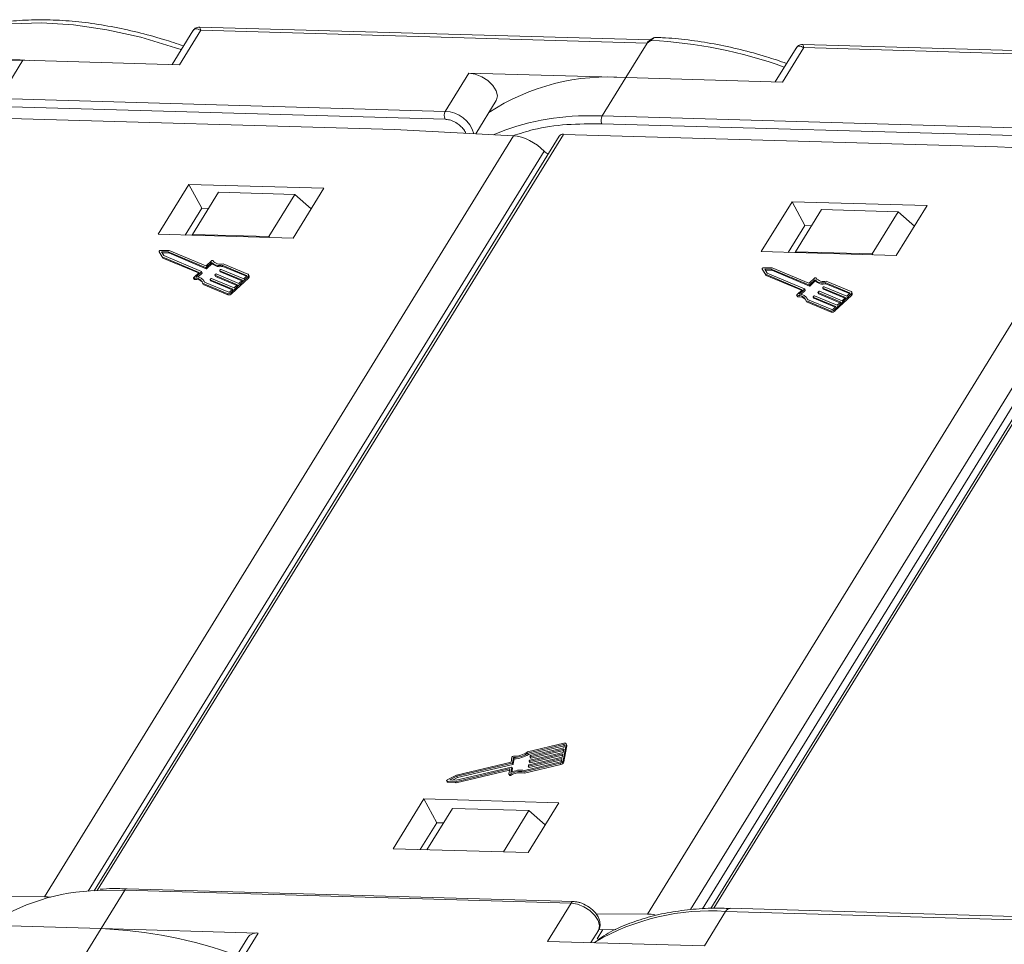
# Model space of a CAD drawing. Header units: millimetres. Extents: x 3059 to 4529, y 344 to 1377.
# Tile 32 of 42: x 3991 to 4054, y 1257 to 1316. Entities that reach past the tile are written whole.
import ezdxf

# ---------------------------------------------------------------- set-up
doc = ezdxf.new("R2010")
doc.units = ezdxf.units.MM

msp = doc.modelspace()

# ---------------------------------------------------------------- linework, layer by layer
at = {"color": 7, "linetype": 'Continuous', "lineweight": 15}
for p, q in [((4031.458, 1314.69), (4002.857, 1315.512)), ((4002.435, 1315.278), (4001.11, 1313.129)), ((4001.583, 1313.115), (4002.933, 1315.305)), ((4002.933, 1315.305), (4031.253, 1314.491)), ((4031.253, 1314.491), (4029.904, 1312.301)), ((4031.492, 1314.657), (4031.253, 1314.491)), ((4040.712, 1314.177), (4039.387, 1312.029)), ((4039.86, 1312.015), (4041.21, 1314.204)), ((4069.735, 1313.589), (4041.134, 1314.412)), ((4041.21, 1314.204), (4069.53, 1313.39)), ((3990.127, 1310.969), (3991.627, 1313.402)), ((3991.627, 1313.402), (4001.583, 1313.115)), ((4019.947, 1312.588), (4018.447, 1310.155)), ((4029.904, 1312.301), (4019.947, 1312.588)), ((4028.404, 1309.869), (4029.904, 1312.301)), ((4029.904, 1312.301), (4039.86, 1312.015)), ((3990.113, 1310.474), (4018.433, 1309.66)), ((4018.447, 1310.155), (3990.127, 1310.969)), ((4020.379, 1308.734), (4021.681, 1310.847)), ((3987.669, 1309.802), (4015.223, 1309.01)), ((4028.404, 1309.869), (4027.698, 1309.878)), ((4056.724, 1309.055), (4028.404, 1309.869)), ((4028.39, 1309.374), (4056.71, 1308.56)), ((4022.771, 1308.606), (3993.005, 1260.321)), ((4025.686, 1308.593), (3996.16, 1260.696)), ((3996.36, 1260.708), (4025.946, 1308.701)), ((4015.223, 1309.01), (4022.771, 1308.606)), ((4025.946, 1308.701), (4053.5, 1307.909)), ((4053.5, 1307.909), (4061.047, 1307.506)), ((3995.778, 1260.666), (4024.727, 1307.627)), ((4061.047, 1307.506), (4031.282, 1259.221)), ((4064.82, 1307.468), (4035.297, 1259.576)), ((4035.496, 1259.587), (4065.08, 1307.576)), ((4034.016, 1259.502), (4063.004, 1306.526)), ((4063.569, 1306.257), (4034.774, 1259.546)), ((4002.177, 1305.523), (4000.228, 1302.36)), ((4010.747, 1305.276), (4002.177, 1305.523)), ((4002.177, 1305.523), (4002.992, 1304.014)), ((4004.05, 1305.023), (4002.4, 1302.347)), ((4008.906, 1304.883), (4004.05, 1305.023)), ((4007.256, 1302.208), (4008.906, 1304.883)), ((4008.797, 1302.114), (4010.747, 1305.276)), ((4008.906, 1304.883), (4009.943, 1303.973)), ((4040.454, 1304.422), (4038.505, 1301.26)), ((4049.024, 1304.176), (4040.454, 1304.422)), ((4040.454, 1304.422), (4041.269, 1302.913)), ((4047.074, 1301.013), (4049.024, 1304.176)), ((4002.992, 1304.014), (4001.942, 1302.311)), ((4003.42, 1304.001), (4002.992, 1304.014)), ((4042.327, 1303.923), (4040.677, 1301.247)), ((4047.183, 1303.783), (4042.327, 1303.923)), ((4045.533, 1301.107), (4047.183, 1303.783)), ((4047.183, 1303.783), (4048.22, 1302.872)), ((4041.269, 1302.913), (4040.219, 1301.211)), ((4041.697, 1302.901), (4041.269, 1302.913)), ((4000.228, 1302.36), (4008.797, 1302.114)), ((4002.4, 1302.347), (4002.396, 1302.298)), ((4007.256, 1302.208), (4002.4, 1302.347)), ((4007.315, 1302.156), (4007.256, 1302.208)), ((4000.286, 1301.255), (4000.327, 1301.179)), ((4000.287, 1301.254), (4000.489, 1300.926)), ((4000.328, 1301.178), (4000.287, 1301.254)), ((4000.327, 1301.179), (4000.328, 1301.178)), ((4000.328, 1301.178), (4000.53, 1300.851)), ((4000.925, 1301.338), (4000.367, 1301.33)), ((4000.854, 1301.249), (4000.444, 1301.243)), ((4000.444, 1301.243), (4000.592, 1301.002)), ((4000.49, 1301.167), (4000.894, 1301.173)), ((4003.236, 1300.247), (4000.854, 1301.249)), ((4000.894, 1301.173), (4000.854, 1301.249)), ((4000.894, 1301.173), (4003.277, 1300.171)), ((4003.244, 1300.362), (4000.925, 1301.338)), ((4038.505, 1301.26), (4047.074, 1301.013)), ((4040.677, 1301.247), (4040.673, 1301.198)), ((4045.533, 1301.107), (4040.677, 1301.247)), ((4045.591, 1301.056), (4045.533, 1301.107)), ((4000.489, 1300.926), (4002.829, 1299.942)), ((4000.53, 1300.851), (4000.489, 1300.926)), ((4000.53, 1300.851), (4002.786, 1299.902)), ((4000.592, 1301.002), (4002.975, 1300)), ((4003.615, 1300.577), (4003.278, 1300.259)), ((4003.601, 1300.672), (4003.286, 1300.375)), ((4003.319, 1300.183), (4003.656, 1300.502)), ((4003.656, 1300.502), (4003.615, 1300.577)), ((4003.703, 1300.676), (4003.697, 1300.686)), ((4003.697, 1300.686), (4003.703, 1300.676)), ((4005.835, 1299.749), (4004.291, 1300.398)), ((4004.332, 1300.322), (4004.291, 1300.398)), ((4005.922, 1299.831), (4004.354, 1300.491)), ((4002.829, 1299.942), (4002.491, 1299.624)), ((4002.973, 1299.971), (4002.636, 1299.653)), ((4002.747, 1299.643), (4003.014, 1299.895)), ((4003.014, 1299.895), (4002.973, 1299.971)), ((4003.022, 1299.919), (4002.981, 1299.994)), ((4003.277, 1300.171), (4003.236, 1300.247)), ((4003.319, 1300.183), (4003.278, 1300.259)), ((4003.833, 1299.788), (4003.877, 1299.829)), ((4003.918, 1299.841), (4005.352, 1299.238)), ((4004.13, 1300.052), (4004.17, 1299.977)), ((4005.57, 1299.444), (4004.136, 1300.047)), ((4004.177, 1299.971), (4004.136, 1300.047)), ((4004.138, 1300.076), (4004.182, 1300.117)), ((4004.177, 1299.971), (4005.527, 1299.403)), ((4004.223, 1300.129), (4005.657, 1299.526)), ((4004.332, 1300.322), (4005.832, 1299.692)), ((4006.001, 1299.723), (4005.96, 1299.798)), ((4038.563, 1300.155), (4038.604, 1300.079)), ((4038.564, 1300.153), (4038.766, 1299.826)), ((4038.605, 1300.078), (4038.564, 1300.153)), ((4038.604, 1300.079), (4038.605, 1300.078)), ((4038.605, 1300.078), (4038.806, 1299.75)), ((4039.201, 1300.237), (4038.644, 1300.229)), ((4039.13, 1300.148), (4038.721, 1300.142)), ((4038.721, 1300.142), (4038.869, 1299.901)), ((4038.766, 1299.826), (4041.105, 1298.842)), ((4038.806, 1299.75), (4038.766, 1299.826)), ((4038.767, 1300.067), (4039.171, 1300.073)), ((4038.869, 1299.901), (4041.252, 1298.899)), ((4041.513, 1299.146), (4039.13, 1300.148)), ((4039.171, 1300.073), (4039.13, 1300.148)), ((4039.171, 1300.073), (4041.554, 1299.071)), ((4041.521, 1299.262), (4039.201, 1300.237)), ((4002.475, 1299.577), (4002.516, 1299.501)), ((4002.549, 1299.487), (4002.509, 1299.563)), ((4003.047, 1299.256), (4004.615, 1298.596)), ((4003.087, 1299.18), (4003.047, 1299.256)), ((4003.087, 1299.18), (4004.656, 1298.521)), ((4003.166, 1299.34), (4003.125, 1299.416)), ((4003.158, 1299.328), (4004.702, 1298.678)), ((4003.52, 1299.476), (4003.56, 1299.4)), ((4004.96, 1298.868), (4003.526, 1299.47)), ((4003.567, 1299.395), (4003.526, 1299.47)), ((4003.528, 1299.499), (4003.572, 1299.541)), ((4003.567, 1299.395), (4004.917, 1298.827)), ((4003.613, 1299.553), (4005.047, 1298.95)), ((4003.825, 1299.764), (4003.865, 1299.689)), ((4005.265, 1299.156), (4003.831, 1299.759)), ((4003.872, 1299.683), (4003.831, 1299.759)), ((4003.872, 1299.683), (4005.222, 1299.115)), ((4004.865, 1298.67), (4005.91, 1299.658)), ((4004.905, 1298.594), (4005.951, 1299.582)), ((4005.047, 1298.95), (4005.265, 1299.156)), ((4005.352, 1299.238), (4005.57, 1299.444)), ((4005.657, 1299.526), (4005.831, 1299.691)), ((4005.85, 1299.721), (4005.835, 1299.749)), ((4005.91, 1299.658), (4005.951, 1299.582)), ((4038.806, 1299.75), (4041.063, 1298.802)), ((4041.892, 1299.477), (4041.555, 1299.159)), ((4041.596, 1299.083), (4041.555, 1299.159)), ((4041.878, 1299.572), (4041.563, 1299.274)), ((4041.596, 1299.083), (4041.932, 1299.401)), ((4041.932, 1299.401), (4041.892, 1299.477)), ((4041.979, 1299.575), (4041.974, 1299.586)), ((4041.974, 1299.585), (4041.979, 1299.575)), ((4044.112, 1298.648), (4042.568, 1299.298)), ((4042.609, 1299.222), (4042.568, 1299.298)), ((4042.609, 1299.222), (4044.109, 1298.591)), ((4044.199, 1298.731), (4042.631, 1299.39)), ((4004.615, 1298.596), (4004.656, 1298.521)), ((4004.785, 1298.703), (4004.96, 1298.868)), ((4004.905, 1298.594), (4004.865, 1298.67)), ((4041.105, 1298.842), (4040.768, 1298.523)), ((4041.25, 1298.87), (4040.913, 1298.552)), ((4041.024, 1298.543), (4041.291, 1298.795)), ((4041.291, 1298.795), (4041.25, 1298.87)), ((4041.299, 1298.818), (4041.258, 1298.894)), ((4041.554, 1299.071), (4041.513, 1299.146)), ((4042.102, 1298.664), (4042.142, 1298.588)), ((4043.542, 1298.055), (4042.108, 1298.658)), ((4042.149, 1298.583), (4042.108, 1298.658)), ((4042.11, 1298.687), (4042.153, 1298.728)), ((4042.149, 1298.583), (4043.499, 1298.015)), ((4042.195, 1298.741), (4043.629, 1298.138)), ((4042.407, 1298.952), (4042.447, 1298.876)), ((4043.847, 1298.343), (4042.413, 1298.946)), ((4042.454, 1298.871), (4042.413, 1298.946)), ((4042.415, 1298.975), (4042.458, 1299.016)), ((4042.454, 1298.871), (4043.804, 1298.303)), ((4042.5, 1299.029), (4043.934, 1298.426)), ((4043.141, 1297.569), (4044.187, 1298.557)), ((4043.934, 1298.426), (4044.108, 1298.59)), ((4044.127, 1298.621), (4044.112, 1298.648)), ((4044.187, 1298.557), (4044.228, 1298.482)), ((4044.278, 1298.623), (4044.237, 1298.698)), ((4040.752, 1298.477), (4040.792, 1298.401)), ((4040.826, 1298.387), (4040.786, 1298.463)), ((4041.323, 1298.155), (4042.892, 1297.496)), ((4041.364, 1298.08), (4041.323, 1298.155)), ((4041.364, 1298.08), (4042.933, 1297.42)), ((4041.442, 1298.24), (4041.402, 1298.315)), ((4041.435, 1298.227), (4042.979, 1297.578)), ((4041.797, 1298.376), (4041.837, 1298.3)), ((4043.237, 1297.767), (4041.803, 1298.37)), ((4041.844, 1298.295), (4041.803, 1298.37)), ((4041.805, 1298.399), (4041.848, 1298.44)), ((4041.844, 1298.295), (4043.194, 1297.727)), ((4041.89, 1298.452), (4043.324, 1297.85)), ((4043.182, 1297.494), (4044.228, 1298.482)), ((4043.324, 1297.85), (4043.542, 1298.055)), ((4043.629, 1298.138), (4043.847, 1298.343)), ((4042.892, 1297.496), (4042.933, 1297.42)), ((4043.062, 1297.603), (4043.237, 1297.767)), ((4043.182, 1297.494), (4043.141, 1297.569)), ((4025.975, 1270.054), (4023.662, 1269.506)), ((4023.683, 1269.43), (4025.96, 1269.969)), ((4023.724, 1269.354), (4026, 1269.894)), ((4025.939, 1268.956), (4026.127, 1269.969)), ((4026, 1269.894), (4025.96, 1269.969)), ((4026.01, 1269.941), (4025.979, 1269.772)), ((4025.98, 1268.881), (4026.167, 1269.893)), ((4026.161, 1269.943), (4026.12, 1270.018)), ((4026.127, 1269.969), (4026.167, 1269.893)), ((4022.68, 1269.182), (4022.62, 1268.855)), ((4023.683, 1269.43), (4023.724, 1269.354)), ((4025.869, 1269.182), (4023.755, 1268.681)), ((4023.794, 1268.892), (4025.909, 1269.393)), ((4025.924, 1269.477), (4023.81, 1268.976)), ((4023.832, 1269.243), (4023.824, 1269.201)), ((4023.825, 1269.193), (4023.866, 1269.117)), ((4023.835, 1268.816), (4025.892, 1269.304)), ((4023.849, 1269.187), (4025.963, 1269.688)), ((4023.849, 1269.187), (4023.89, 1269.111)), ((4025.979, 1269.772), (4023.865, 1269.271)), ((4023.89, 1269.111), (4025.947, 1269.599)), ((4025.909, 1269.393), (4025.869, 1269.182)), ((4025.963, 1269.688), (4025.924, 1269.477)), ((4022.645, 1268.539), (4019.131, 1267.706)), ((4022.62, 1268.855), (4019.17, 1268.038)), ((4019.178, 1267.959), (4022.692, 1268.792)), ((4019.219, 1267.884), (4022.732, 1268.716)), ((4022.71, 1268.457), (4022.669, 1268.533)), ((4022.692, 1268.792), (4022.732, 1268.716)), ((4022.725, 1268.82), (4022.785, 1269.146)), ((4022.766, 1268.744), (4022.725, 1268.82)), ((4022.766, 1268.744), (4022.826, 1269.07)), ((4022.785, 1269.146), (4022.826, 1269.07)), ((4023.428, 1268.24), (4025.741, 1268.788)), ((4023.469, 1268.164), (4025.782, 1268.713)), ((4025.756, 1268.872), (4023.48, 1268.333)), ((4023.722, 1268.653), (4023.714, 1268.61)), ((4023.716, 1268.602), (4023.756, 1268.527)), ((4023.74, 1268.596), (4025.854, 1269.097)), ((4023.74, 1268.596), (4023.78, 1268.521)), ((4023.777, 1268.948), (4023.769, 1268.906)), ((4023.77, 1268.898), (4023.811, 1268.822)), ((4023.78, 1268.521), (4025.837, 1269.008)), ((4023.794, 1268.892), (4023.835, 1268.816)), ((4025.741, 1268.788), (4025.782, 1268.713)), ((4025.854, 1269.097), (4025.823, 1268.928)), ((4025.98, 1268.881), (4025.939, 1268.956)), ((4019.17, 1268.038), (4018.578, 1267.733)), ((4018.743, 1267.735), (4019.178, 1267.959)), ((4019.092, 1267.616), (4022.513, 1268.426)), ((4019.132, 1267.54), (4022.525, 1268.344)), ((4019.178, 1267.959), (4019.219, 1267.884)), ((4022.538, 1268.412), (4022.481, 1268.107)), ((4022.483, 1268.091), (4022.524, 1268.015)), ((4022.533, 1268.388), (4022.513, 1268.426)), ((4022.598, 1268.013), (4022.558, 1268.089)), ((4022.61, 1268.198), (4022.67, 1268.524)), ((4022.67, 1268.524), (4022.711, 1268.449)), ((4022.67, 1268.226), (4022.711, 1268.449)), ((4023.469, 1268.164), (4023.428, 1268.24)), ((4018.537, 1267.669), (4018.578, 1267.594)), ((4018.564, 1267.655), (4019.092, 1267.616)), ((4018.604, 1267.58), (4018.564, 1267.655)), ((4018.604, 1267.58), (4019.132, 1267.54)), ((4019.131, 1267.706), (4018.743, 1267.735)), ((4018.906, 1267.723), (4019.219, 1267.884)), ((4019.132, 1267.54), (4019.092, 1267.616)), ((4017.091, 1266.523), (4015.141, 1263.36)), ((4025.66, 1266.276), (4017.091, 1266.523)), ((4017.091, 1266.523), (4017.905, 1265.013)), ((4023.711, 1263.114), (4025.66, 1266.276)), ((4018.903, 1265.926), (4017.284, 1263.299)), ((4018.903, 1265.926), (4023.759, 1265.786)), ((4022.14, 1263.159), (4023.759, 1265.786)), ((4023.759, 1265.786), (4024.797, 1264.875)), ((4016.855, 1263.311), (4017.905, 1265.013)), ((4017.905, 1265.013), (4018.333, 1265.001)), ((4015.141, 1263.36), (4023.711, 1263.114)), ((3996.394, 1260.71), (3998.112, 1260.73)), ((3996.613, 1258.298), (3998.112, 1260.73)), ((3998.112, 1260.73), (4026.432, 1259.916)), ((4026.578, 1260.015), (3998.258, 1260.829)), ((3993.005, 1260.321), (3989.738, 1260.336)), ((4026.432, 1259.916), (4024.933, 1257.484)), ((4031.282, 1259.221), (4028.015, 1259.236)), ((4034.89, 1257.198), (4036.239, 1259.387)), ((4036.239, 1259.387), (4088.227, 1257.892)), ((4088.519, 1258.089), (4036.531, 1259.584)), ((4036.539, 1259.583), (4036.531, 1259.584)), ((3986.656, 1258.584), (3996.613, 1258.298)), ((3996.613, 1258.298), (3995.263, 1256.109)), ((4006.57, 1258.012), (3996.613, 1258.298)), ((4005.22, 1255.822), (4006.57, 1258.012)), ((4027.692, 1257.404), (4028.167, 1258.176)), ((4028.447, 1258.231), (4028.083, 1257.64)), ((4029.27, 1258.227), (4028.179, 1258.232)), ((4005.921, 1257.74), (4004.42, 1255.307)), ((4024.933, 1257.484), (4034.89, 1257.198))]:
    msp.add_line(p, q, dxfattribs=at)
at = {"color": 7, "linetype": 'Continuous', "lineweight": 15, "flags": 128}
for points in [[(4001.693, 1314.075), (4001.327, 1314.2), (3999.128, 1314.857), (3996.963, 1315.341), (3994.854, 1315.647), (3992.825, 1315.771), (3990.898, 1315.712), (3989.094, 1315.47), (3987.431, 1315.049), (3985.929, 1314.452), (3984.603, 1313.687)], [(4031.492, 1314.657), (4031.479, 1314.665), (4031.467, 1314.671), (4031.457, 1314.675), (4031.448, 1314.677), (4031.44, 1314.676), (4031.434, 1314.673), (4031.434, 1314.673)], [(3991.627, 1313.402), (3989.676, 1313.367), (3987.846, 1313.148), (3986.158, 1312.747), (3984.629, 1312.169), (3983.276, 1311.419), (3982.114, 1310.507), (3981.156, 1309.441), (3980.758, 1308.856)], [(4021.681, 1310.847), (4021.701, 1310.882), (4021.754, 1311.154), (4021.67, 1311.472), (4021.46, 1311.801), (4021.145, 1312.107), (4020.76, 1312.357), (4020.346, 1312.523), (4019.947, 1312.588)], [(4000.287, 1301.254), (4000.284, 1301.264), (4000.286, 1301.276), (4000.292, 1301.289), (4000.303, 1301.302), (4000.317, 1301.313), (4000.334, 1301.322), (4000.351, 1301.328), (4000.367, 1301.33)], [(4003.601, 1300.672), (4003.613, 1300.682), (4003.627, 1300.69), (4003.642, 1300.696), (4003.657, 1300.699), (4003.67, 1300.7), (4003.682, 1300.698), (4003.691, 1300.693), (4003.697, 1300.686)], [(4002.975, 1300), (4002.978, 1299.998), (4002.981, 1299.995), (4002.982, 1299.992), (4002.983, 1299.988), (4002.982, 1299.984), (4002.98, 1299.979), (4002.977, 1299.975), (4002.973, 1299.971)], [(4003.831, 1299.759), (4003.828, 1299.761), (4003.825, 1299.763), (4003.824, 1299.767), (4003.823, 1299.771), (4003.824, 1299.775), (4003.826, 1299.779), (4003.829, 1299.783), (4003.833, 1299.788)], [(4004.136, 1300.047), (4004.133, 1300.049), (4004.13, 1300.052), (4004.129, 1300.055), (4004.128, 1300.059), (4004.129, 1300.063), (4004.131, 1300.067), (4004.134, 1300.071), (4004.138, 1300.076)], [(4005.922, 1299.831), (4005.943, 1299.819), (4005.958, 1299.802), (4005.966, 1299.782), (4005.968, 1299.759), (4005.963, 1299.735), (4005.951, 1299.709), (4005.933, 1299.683), (4005.91, 1299.658)], [(4038.564, 1300.153), (4038.561, 1300.164), (4038.562, 1300.176), (4038.569, 1300.189), (4038.58, 1300.202), (4038.594, 1300.213), (4038.61, 1300.221), (4038.628, 1300.227), (4038.644, 1300.229)], [(4002.509, 1299.563), (4002.496, 1299.564), (4002.485, 1299.567), (4002.477, 1299.573), (4002.473, 1299.581), (4002.472, 1299.591), (4002.475, 1299.602), (4002.482, 1299.613), (4002.491, 1299.624)], [(4003.175, 1299.321), (4003.175, 1299.322), (4003.166, 1299.34)], [(4003.526, 1299.47), (4003.523, 1299.473), (4003.52, 1299.475), (4003.519, 1299.479), (4003.518, 1299.482), (4003.519, 1299.487), (4003.521, 1299.491), (4003.524, 1299.495), (4003.528, 1299.499)], [(4005.831, 1299.691), (4005.839, 1299.699), (4005.845, 1299.708), (4005.849, 1299.716), (4005.85, 1299.725), (4005.85, 1299.732), (4005.847, 1299.739), (4005.842, 1299.745), (4005.835, 1299.749)], [(4041.878, 1299.572), (4041.89, 1299.582), (4041.904, 1299.59), (4041.919, 1299.596), (4041.933, 1299.599), (4041.947, 1299.6), (4041.959, 1299.597), (4041.968, 1299.593), (4041.974, 1299.585)], [(4040.786, 1298.463), (4040.773, 1298.463), (4040.762, 1298.467), (4040.754, 1298.473), (4040.75, 1298.481), (4040.749, 1298.491), (4040.752, 1298.502), (4040.759, 1298.513), (4040.768, 1298.523)], [(4041.252, 1298.899), (4041.255, 1298.897), (4041.258, 1298.895), (4041.259, 1298.891), (4041.259, 1298.887), (4041.259, 1298.883), (4041.257, 1298.879), (4041.254, 1298.875), (4041.25, 1298.87)], [(4042.108, 1298.658), (4042.104, 1298.66), (4042.102, 1298.663), (4042.101, 1298.666), (4042.1, 1298.67), (4042.101, 1298.674), (4042.103, 1298.679), (4042.106, 1298.683), (4042.11, 1298.687)], [(4042.413, 1298.946), (4042.409, 1298.948), (4042.407, 1298.951), (4042.406, 1298.954), (4042.405, 1298.958), (4042.406, 1298.962), (4042.408, 1298.967), (4042.411, 1298.971), (4042.415, 1298.975)], [(4044.108, 1298.59), (4044.116, 1298.599), (4044.122, 1298.607), (4044.126, 1298.616), (4044.127, 1298.624), (4044.127, 1298.632), (4044.124, 1298.639), (4044.119, 1298.644), (4044.112, 1298.648)], [(4044.199, 1298.731), (4044.22, 1298.718), (4044.235, 1298.702), (4044.243, 1298.682), (4044.245, 1298.659), (4044.24, 1298.634), (4044.228, 1298.608), (4044.21, 1298.582), (4044.187, 1298.557)], [(4041.452, 1298.22), (4041.452, 1298.221), (4041.442, 1298.24)], [(4041.803, 1298.37), (4041.799, 1298.372), (4041.797, 1298.375), (4041.796, 1298.378), (4041.795, 1298.382), (4041.796, 1298.386), (4041.798, 1298.391), (4041.801, 1298.395), (4041.805, 1298.399)], [(4025.96, 1269.969), (4025.971, 1269.971), (4025.981, 1269.971), (4025.991, 1269.97), (4025.999, 1269.967), (4026.005, 1269.962), (4026.009, 1269.956), (4026.01, 1269.949), (4026.01, 1269.941)], [(4025.975, 1270.054), (4026.009, 1270.059), (4026.04, 1270.06), (4026.068, 1270.055), (4026.092, 1270.046), (4026.11, 1270.032), (4026.122, 1270.014), (4026.128, 1269.993), (4026.127, 1269.969)], [(4023.824, 1269.201), (4023.824, 1269.197), (4023.825, 1269.194), (4023.827, 1269.191), (4023.83, 1269.188), (4023.834, 1269.187), (4023.838, 1269.186), (4023.843, 1269.186), (4023.849, 1269.187)], [(4022.67, 1268.524), (4022.67, 1268.528), (4022.669, 1268.532), (4022.667, 1268.535), (4022.664, 1268.537), (4022.66, 1268.539), (4022.656, 1268.54), (4022.651, 1268.539), (4022.645, 1268.539)], [(4023.714, 1268.61), (4023.714, 1268.606), (4023.715, 1268.603), (4023.717, 1268.6), (4023.72, 1268.598), (4023.724, 1268.596), (4023.729, 1268.595), (4023.734, 1268.595), (4023.74, 1268.596)], [(4023.769, 1268.906), (4023.769, 1268.902), (4023.77, 1268.898), (4023.772, 1268.895), (4023.775, 1268.893), (4023.779, 1268.891), (4023.784, 1268.891), (4023.789, 1268.891), (4023.794, 1268.892)], [(4022.558, 1268.089), (4022.543, 1268.082), (4022.528, 1268.078), (4022.514, 1268.076), (4022.502, 1268.078), (4022.492, 1268.082), (4022.485, 1268.088), (4022.481, 1268.097), (4022.481, 1268.107)], [(4022.513, 1268.426), (4022.518, 1268.427), (4022.523, 1268.428), (4022.528, 1268.427), (4022.532, 1268.425), (4022.535, 1268.423), (4022.537, 1268.42), (4022.538, 1268.416), (4022.538, 1268.412)], [(4022.524, 1268.015), (4022.526, 1268.013), (4022.533, 1268.006), (4022.543, 1268.002), (4022.555, 1268.001), (4022.569, 1268.002), (4022.584, 1268.007), (4022.598, 1268.013)], [(4018.564, 1267.655), (4018.55, 1267.658), (4018.541, 1267.665), (4018.535, 1267.674), (4018.535, 1267.686), (4018.54, 1267.698), (4018.549, 1267.711), (4018.562, 1267.723), (4018.578, 1267.733)], [(4026.432, 1259.916), (4026.831, 1259.852), (4027.246, 1259.686), (4027.631, 1259.436), (4027.946, 1259.13), (4028.156, 1258.8), (4028.239, 1258.482), (4028.187, 1258.211), (4028.167, 1258.176)], [(4036.531, 1259.584), (4036.531, 1259.584), (4036.452, 1259.572), (4036.375, 1259.535), (4036.303, 1259.472), (4036.239, 1259.387)], [(4027.88, 1257.399), (4027.888, 1257.404), (4027.973, 1257.46)]]:
    msp.add_lwpolyline(points, dxfattribs=at)
at = {"color": 7, "linetype": 'Continuous', "lineweight": 15}
for centre, radius, start, end in [((4030.096, 1285.559), 29.131, 70.1967, 87.25372), ((3990.766, 1298.731), 14.715, 84.97362, 121.55231), ((4028.787, 1298.542), 13.805, 85.36159, 123.29608), ((4018.917, 1309.894), 0.538, 150.95613, 205.74517), ((4018.409, 1308.246), 1.909, 15.00955, 88.85439), ((4027.47, 1294.44), 15.439, 89.1542, 112.78373), ((4028.874, 1309.608), 0.538, 150.95613, 205.74517), ((4025.91, 1308.422), 0.282, 82.73307, 142.65777), ((4025.398, 1308.283), 0.939, 224.37893, 243.40631), ((4004.106, 1301.066), 0.693, 224.85727, 285.46591), ((4004.147, 1300.991), 0.693, 224.85727, 285.46591), ((4004.162, 1301.047), 0.588, 217.86047, 289.03364), ((4003.002, 1299.913), 0.021, 304.18773, 16.79947), ((4003.246, 1300.289), 0.0436, 256.65876, 316.22204), ((4003.255, 1300.405), 0.0436, 256.65876, 316.22204), ((4003.287, 1300.214), 0.0436, 256.65876, 316.22204), ((4003.908, 1299.799), 0.0436, 76.65876, 136.22204), ((4004.181, 1299.983), 0.0121, 209.18743, 249.41863), ((4004.213, 1300.087), 0.0436, 76.65876, 136.22204), ((4002.609, 1299.115), 0.459, 17.87163, 102.66726), ((4002.543, 1299.521), 0.0337, 214.61981, 280.50709), ((4002.627, 1298.946), 0.547, 42.50939, 98.19588), ((4002.691, 1299.159), 0.497, 19.88446, 96.34019), ((4003.571, 1299.406), 0.0121, 209.18743, 249.41863), ((4003.603, 1299.51), 0.0436, 76.65876, 136.22204), ((4003.876, 1299.694), 0.0121, 209.18743, 249.41863), ((4005.88, 1299.686), 0.126, 304.18773, 16.79947), ((4041.523, 1299.189), 0.0436, 256.65876, 316.22204), ((4041.531, 1299.304), 0.0436, 256.65876, 316.22204), ((4042.383, 1299.966), 0.693, 224.85727, 285.46591), ((4042.424, 1299.89), 0.693, 224.85727, 285.46591), ((4042.439, 1299.947), 0.588, 217.86047, 289.03364), ((4004.676, 1298.851), 0.262, 256.65876, 316.22204), ((4004.716, 1298.775), 0.262, 256.65876, 316.22204), ((4004.722, 1298.763), 0.0872, 256.65876, 316.22204), ((4040.968, 1298.058), 0.497, 19.88446, 96.34019), ((4041.279, 1298.812), 0.021, 304.18773, 16.79947), ((4041.564, 1299.113), 0.0436, 256.65876, 316.22204), ((4042.153, 1298.594), 0.0121, 209.18743, 249.41863), ((4042.185, 1298.698), 0.0436, 76.65876, 136.22204), ((4042.458, 1298.882), 0.0121, 209.18743, 249.41863), ((4042.49, 1298.986), 0.0436, 76.65876, 136.22204), ((4044.157, 1298.586), 0.126, 304.18773, 16.79947), ((4040.886, 1298.014), 0.459, 17.87163, 102.66726), ((4040.82, 1298.42), 0.0337, 214.61981, 280.50709), ((4040.904, 1297.846), 0.547, 42.50939, 98.19588), ((4041.848, 1298.306), 0.0121, 209.18743, 249.41863), ((4041.88, 1298.41), 0.0436, 76.65876, 136.22204), ((4042.952, 1297.75), 0.262, 256.65876, 316.22204), ((4042.993, 1297.675), 0.262, 256.65876, 316.22204), ((4042.999, 1297.663), 0.0872, 256.65876, 316.22204), ((4026.097, 1269.909), 0.0725, 347.28267, 27.51386), ((4022.764, 1269.15), 0.0895, 85.73675, 159.43857), ((4022.844, 1270.62), 1.383, 266.96732, 306.27921), ((4022.768, 1270.761), 1.616, 270.62184, 304.50109), ((4022.808, 1270.686), 1.616, 270.62184, 304.50109), ((4023.873, 1269.228), 0.0436, 100.47925, 160.04254), ((4022.684, 1268.835), 0.0436, 280.47925, 340.04254), ((4022.725, 1268.759), 0.0436, 280.47925, 340.04254), ((4023.763, 1268.638), 0.0436, 100.47925, 160.04254), ((4023.818, 1268.933), 0.0436, 100.47925, 160.04254), ((4023.827, 1268.836), 0.021, 219.90183, 292.51357), ((4023.882, 1269.131), 0.021, 219.90183, 292.51357), ((4025.693, 1269.045), 0.262, 280.47925, 340.04254), ((4025.741, 1268.958), 0.0872, 280.47925, 340.04254), ((4025.734, 1268.97), 0.262, 280.47925, 340.04254), ((4023.182, 1267.078), 1.188, 78.0397, 121.68332), ((4023.222, 1267.002), 1.188, 78.0397, 121.68332), ((4023.236, 1267.029), 1.326, 79.41771, 118.19154), ((4022.699, 1268.452), 0.0121, 347.28267, 27.51386), ((4023.772, 1268.54), 0.021, 219.90183, 292.51357), ((4018.603, 1267.61), 0.0299, 212.24433, 271.76784), ((3996.691, 1247.607), 13.107, 91.29889, 123.70913), ((3998.271, 1260.653), 0.176, 94.04353, 153.96822), ((4026.585, 1259.847), 0.167, 91.72755, 155.67057), ((4035.277, 1244.821), 14.598, 86.22155, 120.02369), ((3995.245, 1228.624), 29.706, 70.37766, 87.36022), ((4006.467, 1257.346), 0.674, 81.23173, 144.1591)]:
    msp.add_arc(centre, radius, start, end, dxfattribs=at)
for centre, major_axis, ratio, start_param, end_param in [((4023.531, 1307.198), (-1.644, 1.068), 0.560949, 4.308917, 5.511142), ((3993.765, 1258.912), (-1.694, 0.987), 0.593358, 5.251528, 5.483017), ((4032.042, 1257.812), (-1.694, 0.987), 0.593358, 5.19408, 5.483017)]:
    msp.add_ellipse(centre, major_axis=major_axis, ratio=ratio, start_param=start_param, end_param=end_param, dxfattribs=at)
for points, knots in [([(4001.838, 1314.31), (4001.414, 1314.454), (4000.434, 1314.787), (3998.899, 1315.198), (3997.238, 1315.558), (3995.585, 1315.812), (3993.957, 1315.957), (3992.371, 1315.987), (3990.839, 1315.899), (3989.374, 1315.69), (3987.986, 1315.361), (3986.689, 1314.902), (3985.595, 1314.391), (3984.992, 1313.979), (3984.743, 1313.809)], [0, 0, 0, 0, 0.063636, 0.146679, 0.231293, 0.317058, 0.403683, 0.490981, 0.578842, 0.667217, 0.756124, 0.845654, 0.935986, 1, 1, 1, 1]), ([(4002.933, 1315.305), (4002.822, 1315.35), (4002.651, 1315.421), (4002.495, 1315.368), (4002.438, 1315.278), (4002.412, 1315.237)], [0, 0, 0, 0, 0.498413, 0.772928, 1, 1, 1, 1]), ([(4002.855, 1315.512), (4002.804, 1315.509), (4002.717, 1315.504), (4002.571, 1315.438), (4002.503, 1315.362), (4002.466, 1315.32)], [0, 0, 0, 0, 0.389383, 0.666862, 1, 1, 1, 1]), ([(4002.856, 1315.507), (4002.856, 1315.509), (4002.856, 1315.528), (4002.874, 1315.462), (4002.913, 1315.357), (4002.933, 1315.305)], [0, 0, 0, 0, 0.044563, 0.521846, 1, 1, 1, 1]), ([(4031.822, 1314.848), (4031.788, 1314.846), (4031.713, 1314.841), (4031.578, 1314.784), (4031.489, 1314.715), (4031.434, 1314.673)], [0, 0, 0, 0, 0.248163, 0.537272, 1, 1, 1, 1]), ([(4031.856, 1314.848), (4031.852, 1314.849), (4031.821, 1314.858), (4031.756, 1314.84), (4031.666, 1314.802), (4031.578, 1314.738), (4031.519, 1314.682), (4031.492, 1314.657)], [0, 0, 0, 0, 0.033992, 0.286482, 0.532876, 0.786159, 1, 1, 1, 1]), ([(4040.111, 1313.203), (4039.683, 1313.348), (4038.7, 1313.682), (4037.163, 1314.094), (4035.5, 1314.456), (4033.851, 1314.702), (4032.629, 1314.831), (4031.981, 1314.839), (4031.855, 1314.84)], [0, 0, 0, 0, 0.150883, 0.346279, 0.545372, 0.747172, 0.950998, 1, 1, 1, 1]), ([(4031.44, 1314.676), (4031.429, 1314.669), (4031.409, 1314.654), (4031.389, 1314.639), (4031.379, 1314.631)], [0, 0, 0, 0, 0.518796, 1, 1, 1, 1]), ([(4041.21, 1314.204), (4041.099, 1314.25), (4040.927, 1314.321), (4040.772, 1314.268), (4040.715, 1314.178), (4040.689, 1314.137)], [0, 0, 0, 0, 0.498413, 0.772928, 1, 1, 1, 1]), ([(4041.132, 1314.412), (4041.081, 1314.409), (4040.994, 1314.404), (4040.847, 1314.337), (4040.78, 1314.261), (4040.743, 1314.22)], [0, 0, 0, 0, 0.3893829, 0.6668621, 1, 1, 1, 1]), ([(4041.133, 1314.407), (4041.133, 1314.408), (4041.132, 1314.427), (4041.15, 1314.362), (4041.19, 1314.257), (4041.21, 1314.204)], [0, 0, 0, 0, 0.044563, 0.521846, 1, 1, 1, 1]), ([(4018.433, 1309.66), (4018.528, 1309.65), (4018.725, 1309.629), (4019.047, 1309.497), (4019.345, 1309.305), (4019.576, 1309.074), (4019.712, 1308.886), (4019.734, 1308.789), (4019.739, 1308.768)], [0, 0, 0, 0, 0.185868, 0.382305, 0.578742, 0.76461, 0.950478, 1, 1, 1, 1]), ([(4022.741, 1308.608), (4023.166, 1308.748), (4024.214, 1309.095), (4026.111, 1309.363), (4027.638, 1309.37), (4028.39, 1309.374)], [0, 0, 0, 0, 0.256961, 0.634153, 1, 1, 1, 1]), ([(3998.265, 1260.815), (3997.951, 1260.828), (3997.362, 1260.852), (3996.81, 1260.812), (3996.552, 1260.794)], [0, 0, 0, 0, 0.533839, 1, 1, 1, 1]), ([(4027.477, 1259.724), (4027.318, 1259.807), (4027.097, 1259.923), (4026.791, 1260), (4026.654, 1260.005), (4026.58, 1260.008)], [0, 0, 0, 0, 0.538027, 0.74783, 1, 1, 1, 1]), ([(4028.157, 1258.18), (4028.17, 1258.195), (4028.261, 1258.299), (4028.293, 1258.576), (4028.229, 1258.895), (4028.077, 1259.173), (4027.852, 1259.456), (4027.622, 1259.621), (4027.477, 1259.724)], [0, 0, 0, 0, 0.0366295, 0.2407402, 0.4514382, 0.5977601, 0.7476956, 1, 1, 1, 1]), ([(4036.538, 1259.57), (4036.199, 1259.581), (4035.326, 1259.608), (4033.985, 1259.518), (4032.518, 1259.313), (4031.129, 1258.983), (4029.834, 1258.523), (4028.826, 1258.06), (4028.301, 1257.704), (4028.129, 1257.588)], [0, 0, 0, 0, 0.102044, 0.263482, 0.425867, 0.589227, 0.753733, 0.919712, 1, 1, 1, 1])]:
    msp.add_open_spline(points, degree=3, knots=knots, dxfattribs=at)
msp.add_open_spline([(4031.253, 1314.491), (4031.279, 1314.528), (4031.332, 1314.604), (4031.396, 1314.642), (4031.428, 1314.661)], degree=3, dxfattribs=at)

doc.saveas('drawing.dxf')
